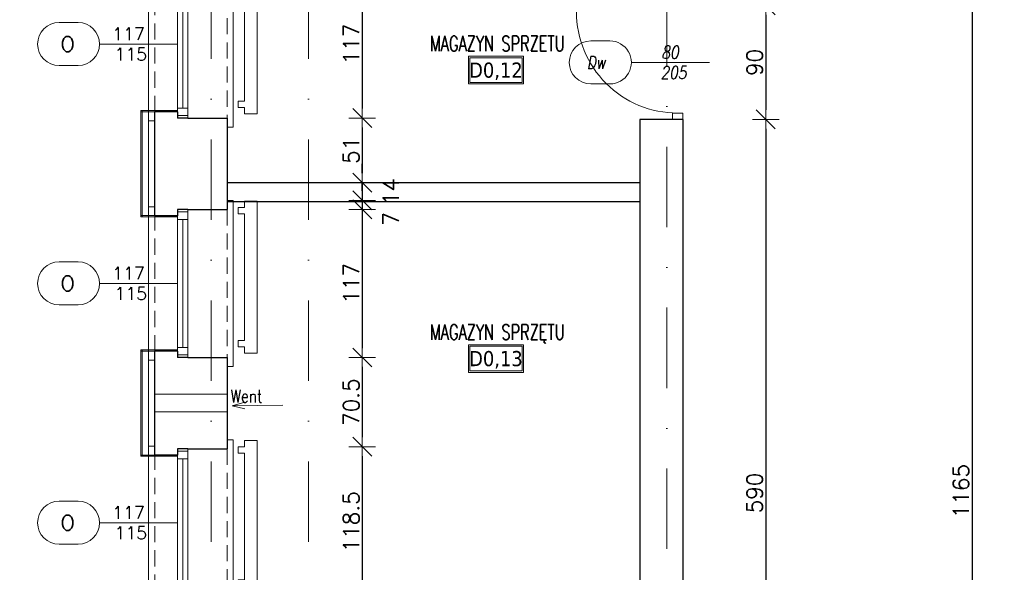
# Model space of a CAD drawing. Header units: millimetres. Extents: x 23192 to 177760, y -399809 to -79279.
# Tile 206 of 256: x 57875 to 58653, y -198934 to -198497. Entities that reach past the tile are written whole.
import ezdxf
from ezdxf.enums import TextEntityAlignment as Align

# ---------------------------------------------------------------- set-up
doc = ezdxf.new("R2010")
doc.units = ezdxf.units.MM
doc.linetypes.add('DASHDOT', pattern=[25.4, 12.7, -6.35, 0, -6.35])
doc.linetypes.add('HIDDEN', pattern=[9.525, 6.35, -3.175])
doc.layers.get('0').update_dxf_attribs({"lineweight": 0})
for name, color, linetype, lineweight in [('!! 0_ Istn-okna', 6, 'Continuous', 13), ('!! 0_ Istn-sciany', 3, 'Continuous', 30), ('!! 0_ Istn-widok', 1, 'Continuous', 15), ('!! 0_Istn-cienka', 4, 'Continuous', 9), ('!! 0_Istn-drzwi', 1, 'Continuous', 13), ('!! 0_Istn-went', 5, 'Continuous', 13), ('!! 0_Opis_okna', 8, 'Continuous', 15), ('!! 0_Opis_pom', 9, 'Continuous', 13), ('!! 0_Osie', 1, 'DASHDOT', 13), ('!! 1_ tynk zewn  - nowy', 21, 'Continuous', 20), ('!! 2_ remont Ocieplenie', 4, 'ZIGZAG', 5), ('!! 2_drzwi opis', 151, 'Continuous', 9), ('!! wymiary osi', 250, 'Continuous', 9), ('0-osie-liniA', 14, 'DASHDOT', 5), ('0-osie-tx', 66, 'Continuous', 9)]:
    doc.layers.add(name, color=color, linetype=linetype, lineweight=lineweight)
doc.layers.add('!! 0_Istn-grzejniki', color=7, linetype='Continuous', lineweight=0, plot=False)
doc.styles.add('50', font='ROMANS.shx', dxfattribs={"width": 0.8, "height": 10})
doc.styles.add('ARCHETYP', font='romans.shx', dxfattribs={"height": 15})
doc.styles.add('ARIAL', font='tahoma.ttf')
doc.styles.add('TXT', font='simplex.shx')
doc.linetypes.add('ZIGZAG', pattern='A,0.00254,-5.08,[131,ltypeshp.shx,S=5.08,R=0,X=-5.08,Y=0],-10.16,[131,ltypeshp.shx,S=5.08,R=180,X=5.08,Y=0],-5.08', length=20.32254)
doc.dimstyles.new('DIM50', dxfattribs={"dimscale": 5, "dimtxt": 2.5, "dimasz": 1.5, "dimexe": 0, "dimexo": 0, "dimgap": 0.5, "dimtad": 1, "dimdec": 4, "dimrnd": 0.5, "dimdsep": 46, "dimtxsty": 'TXT', "dimblk1": 'TICK1', "dimblk2": 'TICK1', "dimsah": 1, "dimcen": 0, "dimse1": 1, "dimse2": 1, "dimclrd": 1, "dimclre": 7, "dimclrt": 9, "dimadec": 0, "dimazin": 0, "dimtfac": 1, "dimtdec": 4, "dimtmove": 2, "dimatfit": 3, "dimldrblk": 'TICK1', "dimfxl": 1, "dimtolj": 1, "dimarcsym": 0})

# ---------------------------------------------------------------- blocks, each defined once
blk = doc.blocks.new('okno 3')
at = {"layer": '!! 0_ Istn-okna'}
for points in [[(49128.71, -198708.59), (49128.71, -198825.59)], [(49136.71, -198708.59), (49136.71, -198825.59)], [(49132.71, -198716.59), (49132.71, -198817.59)]]:
    blk.add_lwpolyline(points, dxfattribs=at)
for points in [[(49128.71, -198710.59), (49128.71, -198716.59), (49136.71, -198716.59), (49136.71, -198710.59)], [(49128.71, -198817.59), (49128.71, -198823.59), (49136.71, -198823.59), (49136.71, -198817.59)]]:
    blk.add_lwpolyline(points, close=True, dxfattribs=at)
at = {"layer": '!! 0_ Istn-sciany'}
for points in [[(49128.71, -198708.59), (49128.71, -198713.59)], [(49136.71, -198708.59), (49128.71, -198708.59)], [(49136.71, -198708.59), (49167.71, -198708.59)], [(49128.71, -198713.59), (49110.71, -198713.59)], [(49128.71, -198820.59), (49110.71, -198820.59)], [(49128.71, -198820.59), (49128.71, -198825.59)], [(49136.71, -198825.59), (49128.71, -198825.59)], [(49136.71, -198825.59), (49167.71, -198825.59)]]:
    blk.add_lwpolyline(points, dxfattribs=at)
at = {"layer": '!! 0_ Istn-widok'}
for points in [[(49105.71, -198827.59), (49105.71, -198706.59)], [(49110.71, -198706.59), (49105.71, -198706.59)], [(49167.71, -198701.59), (49172.71, -198701.59)], [(49172.71, -198701.59), (49172.71, -198832.59)], [(49110.71, -198827.59), (49105.71, -198827.59)], [(49167.71, -198832.59), (49172.71, -198832.59)]]:
    blk.add_lwpolyline(points, dxfattribs=at)
at = {"layer": '!! 0_Istn-cienka', "linetype": 'HIDDEN', "ltscale": 2}
for points in [[(49167.71, -198708.59), (49167.71, -198825.59)], [(49110.71, -198820.59), (49110.71, -198713.59)]]:
    blk.add_lwpolyline(points, dxfattribs=at)
blk = doc.blocks.new('BLOK OSI')
at = {"layer": '0-osie-liniA', "ltscale": 5}
for points in [[(49206.21142, -199860.81919), (49206.21142, -197259.3316)], [(49283.21142, -199860.81919), (49283.21142, -197258.8316)], [(49566.21142, -199866.5098), (49566.21142, -197259.3316)]]:
    blk.add_lwpolyline(points, dxfattribs=at)
blk = doc.blocks.new('1_ok-opis')
blk.add_line((0, 111.61), (0, 50))
for points in [[(-17, 128.61), (-17, 143.61)], [(17, 128.61), (17, 143.61)]]:
    blk.add_lwpolyline(points)
for centre, start, end in [((0, 143.61), 0, 180), ((0, 128.61), 180, 0)]:
    blk.add_arc(centre, 17, start, end)
at = {"style": 'ARCHETYP'}
for tag, height, rotation, p in [('NR', 12, 90, (0, 136.9)), ('NR', 12, 270, (0, 136.9)), ('SZEROKOŚĆ', 10, 90, (-8, 78.29)), ('WYSOKOŚĆ', 10, 270, (-8, 78.29)), ('WYSOKOŚĆ', 10, 90, (8, 78.29)), ('SZEROKOŚĆ', 10, 270, (8, 78.29))]:
    blk.add_attdef(tag, text='', height=height, rotation=rotation, dxfattribs=at).set_placement(p, align=Align.MIDDLE)
blk = doc.blocks.new('TICK1')
at = {"color": 0}
for p, q in [((0, -1.4), (0, 1.4)), ((0, 0), (-1, 0))]:
    blk.add_line(p, q, dxfattribs=at)
at = {"color": 2}
blk.add_line((-1, -1), (1, 1), dxfattribs=at)
blk = doc.blocks.new('*D2876')
at = {"layer": '!! wymiary osi', "color": 1, "lineweight": -2, "transparency": 16777216}
blk.add_line((57605.01, -198249.63), (57605.01, -199369.63), dxfattribs=at)
at = {"layer": 'DEFPOINTS', "color": 0, "transparency": 16777216}
for p in [(58048.57, -198242.13), (57605.01, -199377.13), (57970.57, -199377.13)]:
    blk.add_point(p, dxfattribs=at)
at = {"layer": '!! wymiary osi', "color": 1, "lineweight": -2, "transparency": 16777216, "xscale": 7.5, "yscale": 7.5, "zscale": 7.5}
for p, rotation in [((57605.01, -198242.13), 90), ((57605.01, -199377.13), 270)]:
    blk.add_blockref('TICK1', p, dxfattribs=dict(at, rotation=rotation))
at = {"layer": '!! wymiary osi', "color": 9, "transparency": 16777216, "insert": (57596.26, -198809.63), "char_height": 12.5, "attachment_point": 5, "rotation": 90, "style": 'TXT'}
blk.add_mtext('\\A1;1135', dxfattribs=at)
blk = doc.blocks.new('*D2883')
at = {"layer": '!! wymiary osi', "color": 1, "lineweight": -2, "transparency": 16777216}
blk.add_line((57642.33, -198294.63), (57642.33, -198618.63), dxfattribs=at)
at = {"layer": 'DEFPOINTS', "color": 0, "transparency": 16777216}
for p in [(58115.57, -198287.13), (57642.33, -198626.13), (58115.57, -198626.13)]:
    blk.add_point(p, dxfattribs=at)
at = {"layer": '!! wymiary osi', "color": 1, "lineweight": -2, "transparency": 16777216, "xscale": 7.5, "yscale": 7.5, "zscale": 7.5}
for p, rotation in [((57642.33, -198287.13), 90), ((57642.33, -198626.13), 270)]:
    blk.add_blockref('TICK1', p, dxfattribs=dict(at, rotation=rotation))
at = {"layer": '!! wymiary osi', "color": 9, "transparency": 16777216, "insert": (57633.58, -198456.63), "char_height": 12.5, "attachment_point": 5, "rotation": 90, "style": 'TXT'}
blk.add_mtext('\\A1;339', dxfattribs=at)
blk = doc.blocks.new('*D2884')
at = {"layer": '!! wymiary osi', "color": 1, "lineweight": -2, "transparency": 16777216}
for p, q in [((57642.33, -198618.63), (57642.33, -198611.13)), ((57642.33, -198626.13), (57642.33, -198641.13)), ((57642.33, -198648.63), (57642.33, -198656.13))]:
    blk.add_line(p, q, dxfattribs=at)
at = {"layer": 'DEFPOINTS', "color": 0, "transparency": 16777216}
for p in [(58115.57, -198626.13), (57642.33, -198641.13), (58115.57, -198641.13)]:
    blk.add_point(p, dxfattribs=at)
at = {"layer": '!! wymiary osi', "color": 1, "lineweight": -2, "transparency": 16777216, "xscale": 7.5, "yscale": 7.5, "zscale": 7.5}
for p, rotation in [((57642.33, -198626.13), 270), ((57642.33, -198641.13), 90)]:
    blk.add_blockref('TICK1', p, dxfattribs=dict(at, rotation=rotation))
at = {"layer": '!! wymiary osi', "color": 9, "transparency": 16777216, "insert": (57632.33, -198633.63), "char_height": 12.5, "attachment_point": 5, "rotation": 90, "style": 'TXT'}
blk.add_mtext('\\A1;15', dxfattribs=at)
blk = doc.blocks.new('*D2885')
at = {"layer": '!! wymiary osi', "color": 1, "lineweight": -2, "transparency": 16777216}
blk.add_line((57642.33, -198648.63), (57642.33, -199301.63), dxfattribs=at)
at = {"layer": 'DEFPOINTS', "color": 0, "transparency": 16777216}
for p in [(58115.57, -198641.13), (57642.33, -199309.13), (58115.57, -199309.13)]:
    blk.add_point(p, dxfattribs=at)
at = {"layer": '!! wymiary osi', "color": 1, "lineweight": -2, "transparency": 16777216, "xscale": 7.5, "yscale": 7.5, "zscale": 7.5}
for p, rotation in [((57642.33, -198641.13), 90), ((57642.33, -199309.13), 270)]:
    blk.add_blockref('TICK1', p, dxfattribs=dict(at, rotation=rotation))
at = {"layer": '!! wymiary osi', "color": 9, "transparency": 16777216, "insert": (57633.58, -198975.13), "char_height": 12.5, "attachment_point": 5, "rotation": 90, "style": 'TXT'}
blk.add_mtext('\\A1;668', dxfattribs=at)
blk = doc.blocks.new('*D2895')
at = {"layer": '!! wymiary osi', "color": 1, "lineweight": -2, "transparency": 16777216}
blk.add_line((58145.43, -198465.63), (58145.43, -198567.63), dxfattribs=at)
at = {"layer": 'DEFPOINTS', "color": 0, "transparency": 16777216}
for p in [(58038.57, -198458.13), (58038.57, -198575.13), (58145.43, -198575.13)]:
    blk.add_point(p, dxfattribs=at)
at = {"layer": '!! wymiary osi', "color": 1, "lineweight": -2, "transparency": 16777216, "xscale": 7.5, "yscale": 7.5, "zscale": 7.5}
for p, rotation in [((58145.43, -198458.13), 90), ((58145.43, -198575.13), 270)]:
    blk.add_blockref('TICK1', p, dxfattribs=dict(at, rotation=rotation))
at = {"layer": '!! wymiary osi', "color": 9, "transparency": 16777216, "insert": (58136.68, -198516.63), "char_height": 12.5, "attachment_point": 5, "rotation": 90, "style": 'TXT'}
blk.add_mtext('\\A1;117', dxfattribs=at)
blk = doc.blocks.new('*D2896')
at = {"layer": '!! wymiary osi', "color": 1, "lineweight": -2, "transparency": 16777216}
blk.add_line((58145.43, -198582.63), (58145.43, -198618.63), dxfattribs=at)
at = {"layer": 'DEFPOINTS', "color": 0, "transparency": 16777216}
for p in [(58038.57, -198575.13), (58038.57, -198626.13), (58145.43, -198626.13)]:
    blk.add_point(p, dxfattribs=at)
at = {"layer": '!! wymiary osi', "color": 1, "lineweight": -2, "transparency": 16777216, "xscale": 7.5, "yscale": 7.5, "zscale": 7.5}
for p, rotation in [((58145.43, -198575.13), 90), ((58145.43, -198626.13), 270)]:
    blk.add_blockref('TICK1', p, dxfattribs=dict(at, rotation=rotation))
at = {"layer": '!! wymiary osi', "color": 9, "transparency": 16777216, "insert": (58136.68, -198600.63), "char_height": 12.5, "attachment_point": 5, "rotation": 90, "style": 'TXT'}
blk.add_mtext('\\A1;51', dxfattribs=at)
blk = doc.blocks.new('*D2897')
at = {"layer": '!! wymiary osi', "color": 1, "lineweight": -2, "transparency": 16777216}
for p, q in [((58145.43, -198618.63), (58145.43, -198611.13)), ((58145.43, -198626.13), (58145.43, -198640.13)), ((58145.43, -198647.63), (58145.43, -198655.13))]:
    blk.add_line(p, q, dxfattribs=at)
at = {"layer": 'DEFPOINTS', "color": 0, "transparency": 16777216}
for p in [(58038.57, -198626.13), (58038.57, -198640.13), (58145.43, -198640.13)]:
    blk.add_point(p, dxfattribs=at)
at = {"layer": '!! wymiary osi', "color": 1, "lineweight": -2, "transparency": 16777216, "xscale": 7.5, "yscale": 7.5, "zscale": 7.5}
for p, rotation in [((58145.43, -198626.13), 270), ((58145.43, -198640.13), 90)]:
    blk.add_blockref('TICK1', p, dxfattribs=dict(at, rotation=rotation))
at = {"layer": '!! wymiary osi', "color": 9, "transparency": 16777216, "insert": (58167.93, -198633.13), "char_height": 12.5, "attachment_point": 5, "rotation": 90, "style": 'TXT'}
blk.add_mtext('\\A1;14', dxfattribs=at)
blk = doc.blocks.new('*D2898')
at = {"layer": '!! wymiary osi', "color": 1, "lineweight": -2, "transparency": 16777216}
for p, q in [((58145.43, -198632.63), (58145.43, -198625.13)), ((58145.43, -198640.13), (58145.43, -198647.13)), ((58145.43, -198654.63), (58145.43, -198662.13))]:
    blk.add_line(p, q, dxfattribs=at)
at = {"layer": 'DEFPOINTS', "color": 0, "transparency": 16777216}
for p in [(58038.57, -198640.13), (58038.57, -198647.13), (58145.43, -198647.13)]:
    blk.add_point(p, dxfattribs=at)
at = {"layer": '!! wymiary osi', "color": 1, "lineweight": -2, "transparency": 16777216, "xscale": 7.5, "yscale": 7.5, "zscale": 7.5}
for p, rotation in [((58145.43, -198640.13), 270), ((58145.43, -198647.13), 90)]:
    blk.add_blockref('TICK1', p, dxfattribs=dict(at, rotation=rotation))
at = {"layer": '!! wymiary osi', "color": 9, "transparency": 16777216, "insert": (58167.93, -198654.73), "char_height": 12.5, "attachment_point": 5, "rotation": 90, "style": 'TXT'}
blk.add_mtext('\\A1;7', dxfattribs=at)
blk = doc.blocks.new('*D2899')
at = {"layer": '!! wymiary osi', "color": 1, "lineweight": -2, "transparency": 16777216}
blk.add_line((58145.43, -198654.63), (58145.43, -198756.63), dxfattribs=at)
at = {"layer": 'DEFPOINTS', "color": 0, "transparency": 16777216}
for p in [(58038.57, -198647.13), (58038.57, -198764.13), (58145.43, -198764.13)]:
    blk.add_point(p, dxfattribs=at)
at = {"layer": '!! wymiary osi', "color": 1, "lineweight": -2, "transparency": 16777216, "xscale": 7.5, "yscale": 7.5, "zscale": 7.5}
for p, rotation in [((58145.43, -198647.13), 90), ((58145.43, -198764.13), 270)]:
    blk.add_blockref('TICK1', p, dxfattribs=dict(at, rotation=rotation))
at = {"layer": '!! wymiary osi', "color": 9, "transparency": 16777216, "insert": (58136.68, -198705.63), "char_height": 12.5, "attachment_point": 5, "rotation": 90, "style": 'TXT'}
blk.add_mtext('\\A1;117', dxfattribs=at)
blk = doc.blocks.new('*D2900')
at = {"layer": '!! wymiary osi', "color": 1, "lineweight": -2, "transparency": 16777216}
blk.add_line((58145.43, -198771.63), (58145.43, -198827.13), dxfattribs=at)
at = {"layer": 'DEFPOINTS', "color": 0, "transparency": 16777216}
for p in [(58038.57, -198764.13), (58038.57, -198834.63), (58145.43, -198834.63)]:
    blk.add_point(p, dxfattribs=at)
at = {"layer": '!! wymiary osi', "color": 1, "lineweight": -2, "transparency": 16777216, "xscale": 7.5, "yscale": 7.5, "zscale": 7.5}
for p, rotation in [((58145.43, -198764.13), 90), ((58145.43, -198834.63), 270)]:
    blk.add_blockref('TICK1', p, dxfattribs=dict(at, rotation=rotation))
at = {"layer": '!! wymiary osi', "color": 9, "transparency": 16777216, "insert": (58136.68, -198799.38), "char_height": 12.5, "attachment_point": 5, "rotation": 90, "style": 'TXT'}
blk.add_mtext('\\A1;70.5', dxfattribs=at)
blk = doc.blocks.new('*D2901')
at = {"layer": '!! wymiary osi', "color": 1, "lineweight": -2, "transparency": 16777216}
blk.add_line((58145.43, -198842.13), (58145.43, -198945.63), dxfattribs=at)
at = {"layer": 'DEFPOINTS', "color": 0, "transparency": 16777216}
for p in [(58038.57, -198834.63), (58038.57, -198953.13), (58145.43, -198953.13)]:
    blk.add_point(p, dxfattribs=at)
at = {"layer": '!! wymiary osi', "color": 1, "lineweight": -2, "transparency": 16777216, "xscale": 7.5, "yscale": 7.5, "zscale": 7.5}
for p, rotation in [((58145.43, -198834.63), 90), ((58145.43, -198953.13), 270)]:
    blk.add_blockref('TICK1', p, dxfattribs=dict(at, rotation=rotation))
at = {"layer": '!! wymiary osi', "color": 9, "transparency": 16777216, "insert": (58136.68, -198893.88), "char_height": 12.5, "attachment_point": 5, "rotation": 90, "style": 'TXT'}
blk.add_mtext('\\A1;118.5', dxfattribs=at)
blk = doc.blocks.new('*D2928')
at = {"layer": '!! wymiary osi', "color": 1, "lineweight": -2, "transparency": 16777216}
blk.add_line((58627.16, -198294.63), (58627.16, -199444.63), dxfattribs=at)
at = {"layer": 'DEFPOINTS', "color": 0, "transparency": 16777216}
for p in [(58582.57, -198287.13), (58627.16, -199452.13), (58652.57, -199452.13)]:
    blk.add_point(p, dxfattribs=at)
at = {"layer": '!! wymiary osi', "color": 1, "lineweight": -2, "transparency": 16777216, "xscale": 7.5, "yscale": 7.5, "zscale": 7.5}
for p, rotation in [((58627.16, -198287.13), 90), ((58627.16, -199452.13), 270)]:
    blk.add_blockref('TICK1', p, dxfattribs=dict(at, rotation=rotation))
at = {"layer": '!! wymiary osi', "color": 9, "transparency": 16777216, "insert": (58618.41, -198869.63), "char_height": 12.5, "attachment_point": 5, "rotation": 90, "style": 'TXT'}
blk.add_mtext('\\A1;1165', dxfattribs=at)
blk = doc.blocks.new('*D2935')
at = {"layer": '!! wymiary osi', "color": 1, "lineweight": -2, "transparency": 16777216}
blk.add_line((58464.11, -198493.63), (58464.11, -198568.63), dxfattribs=at)
at = {"layer": 'DEFPOINTS', "color": 0, "transparency": 16777216}
for p in [(58398.57, -198486.13), (58398.57, -198576.13), (58464.11, -198576.13)]:
    blk.add_point(p, dxfattribs=at)
at = {"layer": '!! wymiary osi', "color": 1, "lineweight": -2, "transparency": 16777216, "xscale": 7.5, "yscale": 7.5, "zscale": 7.5}
for p, rotation in [((58464.11, -198486.13), 90), ((58464.11, -198576.13), 270)]:
    blk.add_blockref('TICK1', p, dxfattribs=dict(at, rotation=rotation))
at = {"layer": '!! wymiary osi', "color": 9, "transparency": 16777216, "insert": (58455.36, -198531.13), "char_height": 12.5, "attachment_point": 5, "rotation": 90, "style": 'TXT'}
blk.add_mtext('\\A1;90', dxfattribs=at)
blk = doc.blocks.new('*D2936')
at = {"layer": '!! wymiary osi', "color": 1, "lineweight": -2, "transparency": 16777216}
blk.add_line((58464.11, -198583.63), (58464.11, -199158.63), dxfattribs=at)
at = {"layer": 'DEFPOINTS', "color": 0, "transparency": 16777216}
for p in [(58398.57, -198576.13), (58398.57, -199166.13), (58464.11, -199166.13)]:
    blk.add_point(p, dxfattribs=at)
at = {"layer": '!! wymiary osi', "color": 1, "lineweight": -2, "transparency": 16777216, "xscale": 7.5, "yscale": 7.5, "zscale": 7.5}
for p, rotation in [((58464.11, -198576.13), 90), ((58464.11, -199166.13), 270)]:
    blk.add_blockref('TICK1', p, dxfattribs=dict(at, rotation=rotation))
at = {"layer": '!! wymiary osi', "color": 9, "transparency": 16777216, "insert": (58455.36, -198871.13), "char_height": 12.5, "attachment_point": 5, "rotation": 90, "style": 'TXT'}
blk.add_mtext('\\A1;590', dxfattribs=at)

msp = doc.modelspace()

# ---------------------------------------------------------------- linework, layer by layer
at = {"layer": '!! 0_ Istn-sciany'}
for points in [[(57981.56735, -198652.12813), (57981.56735, -198570.12813)], [(58038.56735, -198575.12813), (58038.56735, -198647.12813)], [(58398.56735, -198576.12813), (58364.56735, -198576.12813)], [(58364.56735, -198576.12813), (58364.56735, -199167.12813)], [(58398.56735, -198576.12813), (58398.56735, -199167.12813)], [(58364.56735, -198626.12813), (58038.56735, -198626.12813)], [(58364.56735, -198641.12813), (58038.56735, -198641.12813)], [(57981.56735, -198841.12813), (57981.56735, -198759.12813)], [(58038.56735, -198764.12813), (58038.56735, -198836.12813)]]:
    msp.add_lwpolyline(points, dxfattribs=at)
at = {"layer": '!! 0_Istn-drzwi'}
msp.add_lwpolyline([(58419.56735, -198531.12813), (58369.56735, -198531.12813)], dxfattribs=at)
msp.add_lwpolyline([(58398.56735, -198571.12813), (58398.56735, -198576.12813), (58390.56735, -198576.12813), (58390.56735, -198571.12813)], close=True, dxfattribs=at)
msp.add_arc((58394.56735, -198491.12813), 80, 179.99999996, 269.99999996, dxfattribs=at)
at = {"layer": '!! 0_Istn-grzejniki'}
for points in [[(58047.40847, -198456.62813), (58052.40847, -198456.62813), (58052.40847, -198451.62813), (58062.40847, -198451.62813), (58062.40847, -198571.62813), (58052.40847, -198571.62813), (58052.40847, -198566.62813), (58047.40847, -198566.62813), (58047.40847, -198561.62813), (58052.40847, -198561.62813), (58052.40847, -198461.62813), (58047.40847, -198461.62813)], [(58047.40847, -198645.62813), (58052.40847, -198645.62813), (58052.40847, -198640.62813), (58062.40847, -198640.62813), (58062.40847, -198760.62813), (58052.40847, -198760.62813), (58052.40847, -198755.62813), (58047.40847, -198755.62813), (58047.40847, -198750.62813), (58052.40847, -198750.62813), (58052.40847, -198650.62813), (58047.40847, -198650.62813)], [(58047.40847, -198834.62813), (58052.40847, -198834.62813), (58052.40847, -198829.62813), (58062.40847, -198829.62813), (58062.40847, -198949.62813), (58052.40847, -198949.62813), (58052.40847, -198944.62813), (58047.40847, -198944.62813), (58047.40847, -198939.62813), (58052.40847, -198939.62813), (58052.40847, -198839.62813), (58047.40847, -198839.62813)]]:
    msp.add_lwpolyline(points, close=True, dxfattribs=at)
at = {"layer": '!! 0_Istn-went'}
for p, q in [((58038.56735, -198793.12813), (57981.56735, -198793.12813)), ((58038.56735, -198807.12813), (57981.56735, -198807.12813))]:
    msp.add_line(p, q, dxfattribs=at)
for points in [[(58042.65035, -198802.18861), (58052.6222, -198799.4062)], [(58082.69475, -198801.77589), (58042.65035, -198802.18861)], [(58042.65035, -198802.18861), (58052.67743, -198804.7649)]]:
    msp.add_lwpolyline(points, dxfattribs=at)
at = {"layer": '!! 0_Opis_pom', "ltscale": 0.7}
for points in [[(58229.23458, -198548.05631), (58272.75458, -198548.05631), (58272.75458, -198526.29631), (58229.23458, -198526.29631)], [(58230.32258, -198546.96831), (58271.66658, -198546.96831), (58271.66658, -198527.38431), (58230.32258, -198527.38431)], [(58229.23458, -198775.87605), (58272.75458, -198775.87605), (58272.75458, -198754.11605), (58229.23458, -198754.11605)], [(58230.32258, -198774.78805), (58271.66658, -198774.78805), (58271.66658, -198755.20405), (58230.32258, -198755.20405)]]:
    msp.add_lwpolyline(points, close=True, dxfattribs=at)
at = {"layer": '!! 1_ tynk zewn  - nowy'}
for points in [[(57999.56735, -198569.12813), (57970.56735, -198569.12813)], [(57970.56735, -198653.12813), (57970.56735, -198569.12813)], [(57981.56735, -198570.12813), (57970.56735, -198570.12813)], [(57971.56735, -198653.12813), (57971.56735, -198569.12813)], [(57981.56735, -198652.12813), (57970.56735, -198652.12813)], [(57999.56735, -198653.12813), (57970.56735, -198653.12813)], [(57999.56735, -198758.12813), (57970.56735, -198758.12813)], [(57970.56735, -198842.12813), (57970.56735, -198758.12813)], [(57981.56735, -198759.12813), (57970.56735, -198759.12813)], [(57971.56735, -198842.12813), (57971.56735, -198758.12813)], [(57981.56735, -198841.12813), (57970.56735, -198841.12813)], [(57999.56735, -198842.12813), (57970.56735, -198842.12813)]]:
    msp.add_lwpolyline(points, dxfattribs=at)
at = {"layer": '!! 2_ remont Ocieplenie', "linetype": 'ZIGZAG', "ltscale": 0.75}
for points in [[(57976.56735, -198653.12813), (57976.56735, -198569.12813)], [(57976.56735, -198842.12813), (57976.56735, -198758.12813)]]:
    msp.add_lwpolyline(points, dxfattribs=at)

# ---------------------------------------------------------------- block references
at = {"layer": '!! 0_Opis_okna'}
ref = msp.add_blockref('1_ok-opis', (58049.56735, -198516.62813), dxfattribs=dict(at, rotation=89.99999999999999))
ref.add_attrib('SZEROKOŚĆ', '117', dxfattribs={"layer": '0', "height": 10, "style": 'ARCHETYP'}).set_placement((57960.84694, -198508.62813), align=Align.MIDDLE)
ref.add_attrib('WYSOKOŚĆ', '115', dxfattribs={"layer": '0', "height": 10, "style": 'ARCHETYP'}).set_placement((57962.6204, -198524.62813), align=Align.MIDDLE)
ref.add_attrib('NR', 'O', dxfattribs={"layer": '0', "height": 12, "style": 'ARCHETYP'}).set_placement((57912.6659, -198516.62813), align=Align.MIDDLE)
ref = msp.add_blockref('1_ok-opis', (58049.56735, -198705.62813), dxfattribs=dict(at, rotation=89.99999999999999))
ref.add_attrib('SZEROKOŚĆ', '117', dxfattribs={"layer": '0', "height": 10, "style": 'ARCHETYP'}).set_placement((57960.84694, -198697.62813), align=Align.MIDDLE)
ref.add_attrib('WYSOKOŚĆ', '115', dxfattribs={"layer": '0', "height": 10, "style": 'ARCHETYP'}).set_placement((57962.6204, -198713.62813), align=Align.MIDDLE)
ref.add_attrib('NR', 'O', dxfattribs={"layer": '0', "height": 12, "style": 'ARCHETYP'}).set_placement((57912.6659, -198705.62813), align=Align.MIDDLE)
ref = msp.add_blockref('1_ok-opis', (58049.56735, -198894.62813), dxfattribs=dict(at, rotation=89.99999999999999))
ref.add_attrib('SZEROKOŚĆ', '117', dxfattribs={"layer": '0', "height": 10, "style": 'ARCHETYP'}).set_placement((57960.84694, -198886.62813), align=Align.MIDDLE)
ref.add_attrib('WYSOKOŚĆ', '115', dxfattribs={"layer": '0', "height": 10, "style": 'ARCHETYP'}).set_placement((57962.6204, -198902.62813), align=Align.MIDDLE)
ref.add_attrib('NR', 'O', dxfattribs={"layer": '0', "height": 12, "style": 'ARCHETYP'}).set_placement((57912.6659, -198894.62813), align=Align.MIDDLE)
at = {"layer": '!! 0_Osie'}
msp.add_blockref('BLOK OSI', (8819.85593, 61.46017), dxfattribs=at)
at = {"layer": '!! 2_drzwi opis'}
ref = msp.add_blockref('1_ok-opis', (58469.56756, -198531.12813), dxfattribs=dict(at, rotation=90.00000361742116))
ref.add_attrib('WYSOKOŚĆ', '80 ', dxfattribs={"layer": '0', "height": 10, "rotation": 0.00000362, "style": '50', "oblique": 10, "width": 0.8}).set_placement((58391.2767, -198523.12813), align=Align.MIDDLE)
ref.add_attrib('SZEROKOŚĆ', '205', dxfattribs={"layer": '0', "height": 10, "rotation": 0.00000362, "style": '50', "oblique": 10, "width": 0.8}).set_placement((58391.2767, -198539.12813), align=Align.MIDDLE)
ref.add_attrib('NR', 'Dw', dxfattribs={"layer": '0', "height": 10, "rotation": 0.00000362, "style": '50', "oblique": 10, "width": 0.8}).set_placement((58330.09061, -198531.12814), align=Align.MIDDLE)
at = {"layer": '0-osie-tx'}
for p in [(8870.85593, 250.46017), (8870.85593, 61.46017), (8870.85593, -127.53983)]:
    msp.add_blockref('okno 3', p, dxfattribs=at)

# ---------------------------------------------------------------- texts
at = {"layer": '!! 0_Istn-went', "style": 'ARCHETYP', "width": 0.8}
msp.add_text('Went', height=10, rotation=0.00000004, dxfattribs=at).set_placement((58041.36596, -198799.65202))
at = {"layer": '!! 0_Opis_pom', "ltscale": 0.7, "style": 'TXT', "width": 0.7}
for s, p in [('MAGAZYN SPRZETU', (58252.10971, -198522.24999)), ('MAGAZYN SPRZĘTU', (58252.10971, -198750.06974))]:
    msp.add_text(s, height=12, dxfattribs=at).set_placement(p, align=Align.CENTER)
at = {"layer": '!! 0_Opis_pom', "ltscale": 0.7, "style": 'ARIAL'}
for tag, p in [('D0,12', (58250.99458, -198537.17631)), ('D0,13', (58250.99458, -198764.99605))]:
    msp.add_attdef(tag, text='', height=11.968, dxfattribs=at).set_placement(p, align=Align.MIDDLE_CENTER)

# ---------------------------------------------------------------- dimensions: what is measured, and where the dimension line sits
at = {"layer": '!! wymiary osi'}
for base, p1, p2, picture, middle in [((57605.00709, -199377.12813), (58048.56735, -198242.12813), (57970.56735, -199377.12813), '*D2876', (57596.25709, -198809.62813)), ((57642.32868, -198626.12813), (58115.56735, -198287.12813), (58115.56735, -198626.12813), '*D2883', (57633.57868, -198456.62813)), ((58627.16069, -199452.12813), (58582.56735, -198287.12813), (58652.56735, -199452.12813), '*D2928', (58618.41069, -198869.62813)), ((58145.42542, -198575.12813), (58038.56735, -198458.12813), (58038.56735, -198575.12813), '*D2895', (58136.67542, -198516.62813)), ((58464.10524, -198576.12813), (58398.56735, -198486.12813), (58398.56735, -198576.12813), '*D2935', (58455.35524, -198531.12813)), ((58145.42542, -198626.12813), (58038.56735, -198575.12813), (58038.56735, -198626.12813), '*D2896', (58136.67542, -198600.62813)), ((58464.10524, -199166.12813), (58398.56735, -198576.12813), (58398.56735, -199166.12813), '*D2936', (58455.35524, -198871.12813)), ((57642.32868, -198641.12813), (58115.56735, -198626.12813), (58115.56735, -198641.12813), '*D2884', (57632.32868, -198633.62813)), ((58145.42542, -198640.12813), (58038.56735, -198626.12813), (58038.56735, -198640.12813), '*D2897', (58167.92542, -198633.12813)), ((57642.32868, -199309.12813), (58115.56735, -198641.12813), (58115.56735, -199309.12813), '*D2885', (57633.57868, -198975.12813)), ((58145.42542, -198764.12813), (58038.56735, -198647.12813), (58038.56735, -198764.12813), '*D2899', (58136.67542, -198705.62813)), ((58145.42542, -198834.62813), (58038.56735, -198764.12813), (58038.56735, -198834.62813), '*D2900', (58136.67542, -198799.37813)), ((58145.42542, -198953.12813), (58038.56735, -198834.62813), (58038.56735, -198953.12813), '*D2901', (58136.67542, -198893.87813))]:
    dim = msp.add_linear_dim(base=base, p1=p1, p2=p2, angle=90, dimstyle='DIM50', dxfattribs=at)
    dim.commit()
    dim.dimension.update_dxf_attribs({"geometry": picture, "text_midpoint": middle})
dim = msp.add_linear_dim(base=(58145.42542, -198647.12813), p1=(58038.56735, -198640.12813), p2=(58038.56735, -198647.12813), angle=90, dimstyle='DIM50', dxfattribs=at)
dim.commit()
dim.dimension.update_dxf_attribs({"geometry": '*D2898', "text_midpoint": (58167.92542, -198654.73408), "dimtype": 160})

doc.saveas('drawing.dxf')
